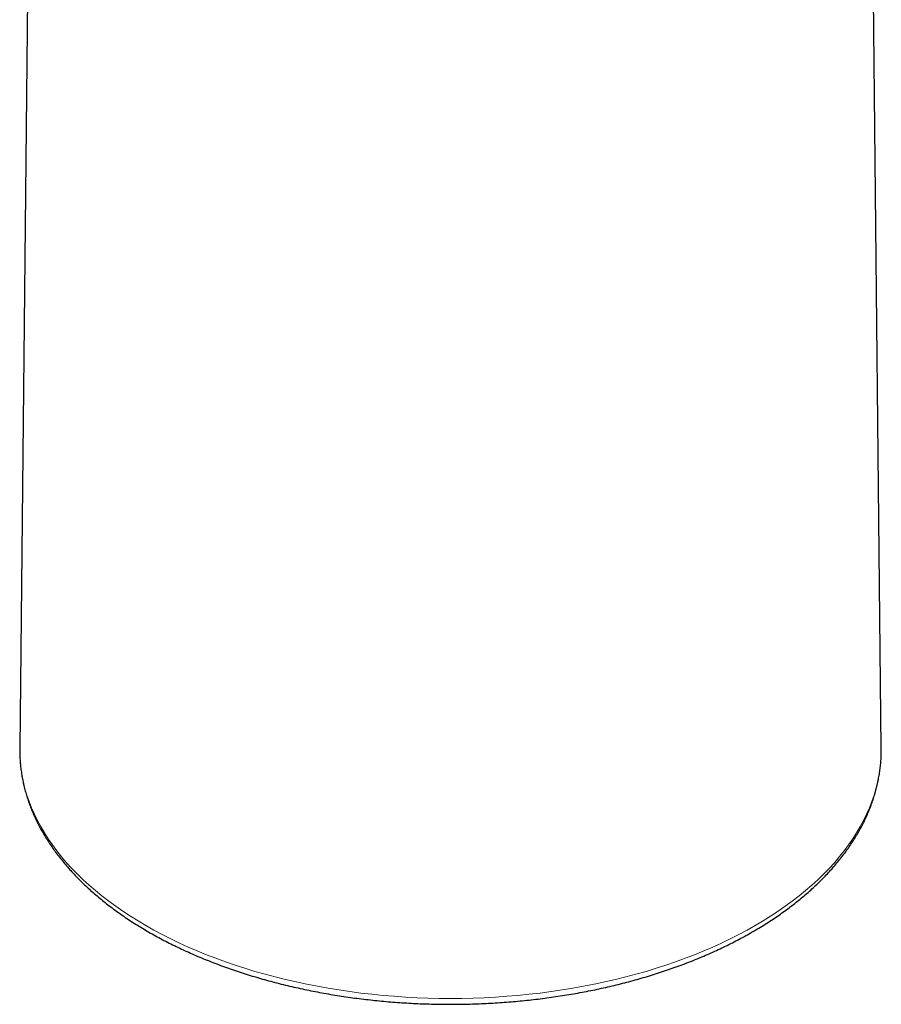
# Model space of a CAD drawing. Header units: millimetres. Extents: x 8 to 927, y 12 to 1100.
# Tile 6 of 31: x 666 to 697, y 241 to 277. Entities that reach past the tile are written whole.
import ezdxf

# ---------------------------------------------------------------- set-up
doc = ezdxf.new("R2010")
doc.units = ezdxf.units.MM

msp = doc.modelspace()

# ---------------------------------------------------------------- linework, layer by layer
at = {"color": 7, "linetype": 'Continuous', "lineweight": 30}
for p, q in [((666.396, 305.045), (665.835, 250.012)), ((697.466, 250.012), (696.904, 305.045))]:
    msp.add_line(p, q, dxfattribs=at)
at = {"color": 7, "linetype": 'Continuous', "lineweight": 30, "flags": 128}
for points in [[(665.835, 250.012), (665.834, 249.958), (665.835, 249.916)], [(697.466, 249.909), (697.466, 249.958), (697.466, 250.012)]]:
    msp.add_lwpolyline(points, dxfattribs=at)
at = {"color": 8, "linetype": 'Continuous', "lineweight": 0, "flags": 128}
msp.add_lwpolyline([(665.835, 249.916), (665.84, 249.719), (665.856, 249.48), (665.883, 249.242), (665.921, 249.004), (665.97, 248.766), (666.029, 248.53), (666.099, 248.294), (666.18, 248.06), (666.271, 247.827), (666.373, 247.595), (666.486, 247.365), (666.609, 247.137), (666.742, 246.91), (666.885, 246.686), (667.038, 246.464), (667.202, 246.244), (667.375, 246.027), (667.558, 245.813), (667.751, 245.601), (667.953, 245.393), (668.165, 245.187), (668.386, 244.985), (668.616, 244.786), (668.855, 244.591), (669.103, 244.4), (669.359, 244.212), (669.624, 244.028), (669.897, 243.849), (670.178, 243.673), (670.467, 243.502), (670.763, 243.335), (671.067, 243.173), (671.379, 243.015), (671.697, 242.862), (672.022, 242.714), (672.354, 242.571), (672.692, 242.433), (673.036, 242.301), (673.386, 242.173), (673.742, 242.051), (674.104, 241.934), (674.47, 241.823), (674.841, 241.717), (675.217, 241.617), (675.598, 241.523), (675.982, 241.434), (676.371, 241.351), (676.763, 241.275), (677.158, 241.204), (677.557, 241.139), (677.958, 241.08), (678.362, 241.027), (678.768, 240.981), (679.176, 240.94), (679.586, 240.906), (679.997, 240.878), (680.409, 240.856), (680.822, 240.84), (681.236, 240.831), (681.65, 240.828), (682.064, 240.831), (682.478, 240.84), (682.891, 240.856), (683.303, 240.878), (683.715, 240.906), (684.124, 240.94), (684.532, 240.981), (684.939, 241.027), (685.342, 241.08), (685.744, 241.139), (686.142, 241.204), (686.538, 241.275), (686.93, 241.351), (687.318, 241.434), (687.703, 241.523), (688.083, 241.617), (688.459, 241.717), (688.83, 241.823), (689.197, 241.934), (689.558, 242.051), (689.914, 242.173), (690.264, 242.301), (690.608, 242.433), (690.947, 242.571), (691.278, 242.714), (691.603, 242.862), (691.922, 243.015), (692.233, 243.173), (692.537, 243.335), (692.834, 243.502), (693.123, 243.673), (693.404, 243.849), (693.677, 244.028), (693.941, 244.212), (694.198, 244.4), (694.445, 244.591), (694.684, 244.786), (694.914, 244.985), (695.135, 245.187), (695.347, 245.393), (695.549, 245.601), (695.742, 245.813), (695.925, 246.027), (696.099, 246.244), (696.262, 246.464), (696.416, 246.686), (696.559, 246.91), (696.692, 247.137), (696.815, 247.365), (696.927, 247.595), (697.029, 247.827), (697.12, 248.06), (697.201, 248.294), (697.271, 248.53), (697.331, 248.766), (697.379, 249.004), (697.417, 249.242), (697.444, 249.48), (697.461, 249.719), (697.466, 249.909)], dxfattribs=at)
at = {"color": 7, "linetype": 'Continuous', "lineweight": 30}
for points, knots in [([(665.835, 249.91), (665.835, 249.899), (665.835, 249.821), (665.84, 249.677), (665.853, 249.478), (665.874, 249.279), (665.901, 249.081), (665.936, 248.883), (665.978, 248.685), (666.026, 248.488), (666.082, 248.291), (666.145, 248.095), (666.215, 247.9), (666.291, 247.706), (666.375, 247.513), (666.466, 247.321), (666.563, 247.13), (666.668, 246.94), (666.779, 246.752), (666.897, 246.565), (667.022, 246.379), (667.154, 246.196), (667.292, 246.014), (667.437, 245.833), (667.588, 245.655), (667.746, 245.478), (667.91, 245.304), (668.08, 245.132), (668.256, 244.962), (668.439, 244.795), (668.627, 244.63), (668.822, 244.467), (669.022, 244.307), (669.228, 244.15), (669.439, 243.995), (669.656, 243.843), (669.879, 243.694), (670.107, 243.548), (670.339, 243.405), (670.577, 243.264), (670.82, 243.127), (671.068, 242.994), (671.32, 242.863), (671.577, 242.736), (671.839, 242.611), (672.104, 242.491), (672.374, 242.373), (672.649, 242.259), (672.927, 242.149), (673.209, 242.042), (673.494, 241.939), (673.784, 241.839), (674.076, 241.743), (674.372, 241.651), (674.672, 241.562), (674.974, 241.478), (675.28, 241.397), (675.588, 241.319), (675.899, 241.246), (676.212, 241.177), (676.528, 241.111), (676.846, 241.05), (677.166, 240.992), (677.488, 240.938), (677.812, 240.889), (678.137, 240.843), (678.465, 240.802), (678.793, 240.764), (679.123, 240.731), (679.454, 240.702), (679.786, 240.677), (680.119, 240.656), (680.452, 240.639), (680.786, 240.626), (681.12, 240.617), (681.455, 240.613), (681.789, 240.613), (682.124, 240.616), (682.458, 240.624), (682.792, 240.636), (683.126, 240.653), (683.459, 240.673), (683.791, 240.697), (684.122, 240.726), (684.452, 240.759), (684.781, 240.795), (685.108, 240.836), (685.434, 240.881), (685.758, 240.93), (686.08, 240.983), (686.401, 241.04), (686.719, 241.101), (687.035, 241.165), (687.349, 241.234), (687.66, 241.307), (687.969, 241.383), (688.275, 241.464), (688.578, 241.548), (688.878, 241.636), (689.174, 241.727), (689.468, 241.823), (689.757, 241.922), (690.044, 242.024), (690.326, 242.131), (690.605, 242.24), (690.88, 242.354), (691.151, 242.471), (691.417, 242.591), (691.679, 242.714), (691.937, 242.841), (692.19, 242.971), (692.434, 243.102), (692.613, 243.202), (692.71, 243.258), (692.73, 243.27)], [0, 0, 0, 0, 0.001483, 0.010303, 0.019122, 0.027944, 0.036771, 0.045603, 0.054444, 0.063294, 0.072155, 0.081029, 0.089917, 0.098819, 0.107736, 0.116668, 0.125616, 0.134579, 0.143557, 0.15255, 0.161557, 0.170577, 0.17961, 0.188654, 0.19771, 0.206775, 0.215848, 0.22493, 0.234019, 0.243113, 0.252213, 0.261317, 0.270425, 0.279535, 0.288648, 0.297763, 0.306879, 0.315995, 0.325113, 0.33423, 0.343346, 0.352462, 0.361577, 0.370691, 0.379804, 0.388916, 0.398026, 0.407135, 0.416242, 0.425348, 0.434452, 0.443555, 0.452656, 0.461756, 0.470854, 0.47995, 0.489045, 0.498139, 0.507232, 0.516323, 0.525413, 0.534501, 0.543589, 0.552676, 0.561762, 0.570846, 0.57993, 0.589014, 0.598096, 0.607178, 0.61626, 0.625341, 0.634422, 0.643502, 0.652582, 0.661663, 0.670743, 0.679823, 0.688903, 0.697983, 0.707064, 0.716144, 0.725226, 0.734307, 0.743389, 0.752472, 0.761556, 0.77064, 0.779725, 0.788811, 0.797898, 0.806986, 0.816075, 0.825165, 0.834257, 0.84335, 0.852444, 0.86154, 0.870637, 0.879736, 0.888837, 0.897939, 0.907042, 0.916148, 0.925255, 0.934364, 0.943474, 0.952586, 0.9617, 0.970815, 0.979932, 0.98905, 0.997688, 1, 1, 1, 1]), ([(692.73, 243.27), (692.772, 243.294), (692.894, 243.365), (693.092, 243.485), (693.322, 243.629), (693.547, 243.777), (693.767, 243.928), (693.981, 244.082), (694.19, 244.238), (694.392, 244.397), (694.59, 244.559), (694.781, 244.723), (694.966, 244.89), (695.146, 245.059), (695.319, 245.231), (695.486, 245.404), (695.647, 245.58), (695.801, 245.758), (695.949, 245.938), (696.091, 246.12), (696.225, 246.304), (696.353, 246.489), (696.475, 246.677), (696.589, 246.865), (696.697, 247.055), (696.797, 247.246), (696.891, 247.439), (696.978, 247.632), (697.058, 247.827), (697.13, 248.022), (697.196, 248.219), (697.254, 248.416), (697.306, 248.613), (697.35, 248.811), (697.387, 249.01), (697.417, 249.208), (697.441, 249.408), (697.456, 249.607), (697.464, 249.772), (697.465, 249.872), (697.465, 249.904)], [0, 0, 0, 0, 0.014429, 0.041761, 0.069098, 0.096435, 0.123772, 0.151108, 0.178441, 0.205771, 0.233094, 0.26041, 0.287716, 0.315011, 0.342291, 0.369555, 0.396799, 0.424021, 0.451218, 0.478387, 0.505525, 0.532629, 0.559696, 0.586724, 0.61371, 0.640652, 0.667548, 0.694398, 0.721201, 0.747956, 0.774665, 0.801329, 0.82795, 0.854531, 0.881075, 0.907587, 0.934072, 0.960534, 0.986979, 1, 1, 1, 1])]:
    msp.add_open_spline(points, degree=3, knots=knots, dxfattribs=at)

doc.saveas('drawing.dxf')
